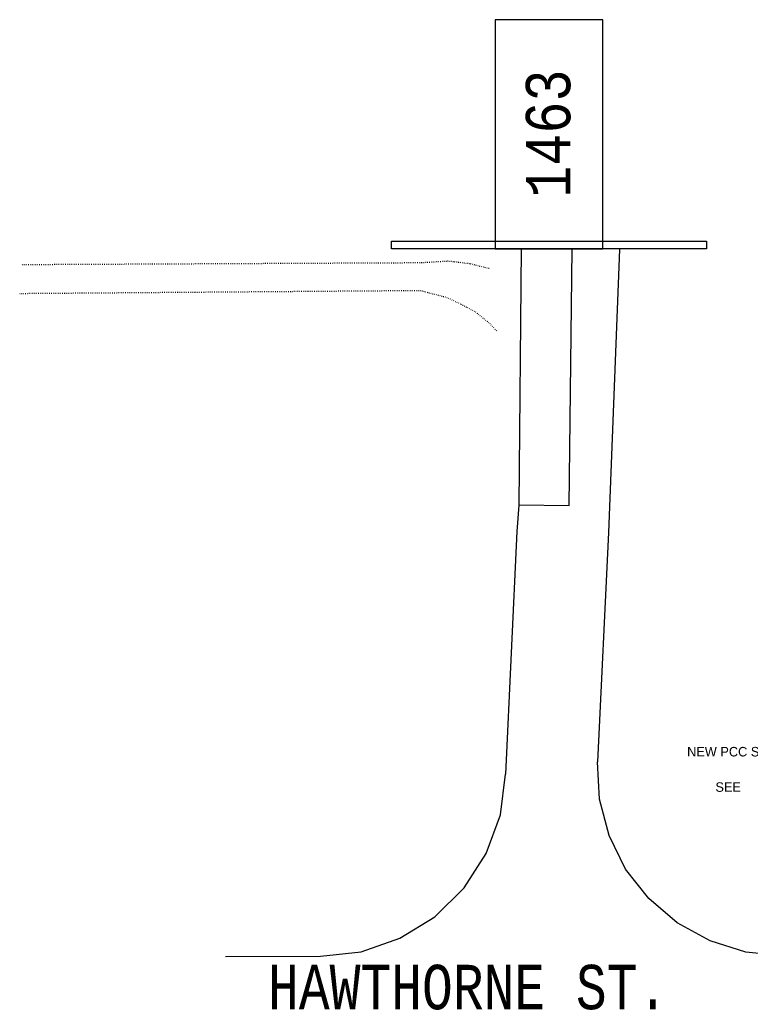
# Model space of a CAD drawing. Header units: inches. Extents: x 614 to 1183, y -159 to 223.
# Tile 3 of 19: x 614 to 752, y -5 to 181. Entities that reach past the tile are written whole.
import ezdxf
from ezdxf.enums import TextEntityAlignment as Align

# ---------------------------------------------------------------- set-up
doc = ezdxf.new("R2010")
doc.units = ezdxf.units.IN
doc.header["$MEASUREMENT"] = 0
doc.linetypes.add('DOT', pattern=[0.25, 0, -0.25])
for name, color, linetype in [('02', 6, 'Continuous'), ('11', 7, 'Continuous'), ('12', 7, 'Continuous'), ('14', 7, 'Continuous'), ('21', 5, 'Continuous'), ('23', 7, 'Continuous')]:
    doc.layers.add(name, color=color, linetype=linetype)
doc.styles.add('MONOTXT', font='MONOTXT', dxfattribs={"height": 0.2})

msp = doc.modelspace()

# ---------------------------------------------------------------- linework, layer by layer
at = {"layer": '11', "color": 1, "linetype": 'Continuous'}
for p, q in [((708.68, 138.2, 6704.32), (708.22, 89.81, 6704.32)), ((717.75, 89.72, 6704.32), (718.32, 138.15, 6704.32)), ((727.23, 138.1, 6704.32), (725.18, 84.58, 6704.32)), ((708.26, 89.74, 6704.32), (707.85, 84.76, 6704.32)), ((708.22, 89.81, 6704.32), (717.75, 89.72, 6704.32)), ((707.85, 84.76, 6704.32), (705.74, 38.95, 6704.32)), ((725.18, 84.58, 6704.32), (723.1, 41.27, 6704.32)), ((723.5, 34.23, 6704.32), (723.1, 41.27, 6704.32)), ((704.75, 31.25, 6704.32), (705.74, 38.95, 6704.32)), ((725.29, 27.36, 6704.32), (723.5, 34.23, 6704.32)), ((702.08, 23.94, 6704.32), (704.75, 31.25, 6704.32)), ((728.42, 21.01, 6704.32), (725.29, 27.36, 6704.32)), ((697.88, 17.43, 6704.32), (702.08, 23.94, 6704.32)), ((732.77, 15.41, 6704.32), (728.42, 21.01, 6704.32)), ((692.37, 12, 6704.32), (697.88, 17.43, 6704.32)), ((738.15, 10.82, 6704.32), (732.77, 15.41, 6704.32)), ((685.76, 7.93, 6704.32), (692.37, 12, 6704.32)), ((744.37, 7.41, 6704.32), (738.15, 10.82, 6704.32)), ((678.44, 5.39, 6704.32), (685.76, 7.93, 6704.32)), ((751.13, 5.31, 6704.32), (744.37, 7.41, 6704.32)), ((652.83, 4.5, 6704.32), (670.74, 4.52, 6704.32)), ((670.74, 4.52, 6704.32), (678.44, 5.39, 6704.32)), ((758.17, 4.61, 6704.32), (751.13, 5.31, 6704.32))]:
    msp.add_line(p, q, dxfattribs=at)
at = {"layer": '12', "color": 2, "linetype": 'DOT'}
for p, q in [((694.89, 135.86, 6704.32), (689.84, 135.54, 6704.32)), ((698.99, 135.37, 6704.32), (694.89, 135.86, 6704.32)), ((689.84, 135.54, 6704.32), (614.19, 135.18, 6704.32)), ((702.61, 134.47, 6704.32), (698.99, 135.37, 6704.32)), ((613.93, 129.78, 6704.32), (689.57, 130.35, 6704.32)), ((689.57, 130.35, 6704.32), (694.61, 129.02, 6704.32)), ((694.61, 129.02, 6704.32), (697.31, 127.75, 6704.32)), ((697.31, 127.75, 6704.32), (700.05, 126.28, 6704.32)), ((700.05, 126.28, 6704.32), (702.73, 124.08, 6704.32)), ((702.73, 124.08, 6704.32), (704.1, 122.62, 6704.32))]:
    msp.add_line(p, q, dxfattribs=at)
at = {"layer": '21', "color": 4, "linetype": 'Continuous'}
for p, q in [((684.17, 138.22, 6704.32), (684.17, 139.62, 6704.32)), ((684.17, 139.62, 6704.32), (743.7, 139.62, 6704.32)), ((743.7, 139.62, 6704.32), (743.7, 138.22, 6704.32)), ((743.7, 138.22, 6704.32), (684.17, 138.22, 6704.32))]:
    msp.add_line(p, q, dxfattribs=at)
msp.add_3dface([(724.1, 181.5, 6704.32), (703.77, 181.5, 6704.32), (703.77, 138.22, 6704.32), (724.1, 138.22, 6704.32)], dxfattribs=at)

# ---------------------------------------------------------------- texts
at = {"layer": '02'}
for s, p in [('NEW PCC SLAB ON GRADE', (755.88, 42.28)), ('SEE', (747.79, 35.6))]:
    msp.add_text(s, height=1.8, dxfattribs=at).set_placement(p, align=Align.CENTER)
at = {"layer": '14', "color": 30, "linetype": 'Continuous', "style": 'MONOTXT', "width": 0.800016}
msp.add_text('HAWTHORNE ST.', height=8.4, dxfattribs=at).set_placement((698.67, -1.29, 6704.32), align=Align.MIDDLE)
at = {"layer": '23', "color": 3, "linetype": 'Continuous', "style": 'MONOTXT', "width": 0.833333}
msp.add_text('1463', height=8.4, rotation=90, dxfattribs=at).set_placement((713.76, 159.98, 6704.32), align=Align.MIDDLE)

doc.saveas('drawing.dxf')
